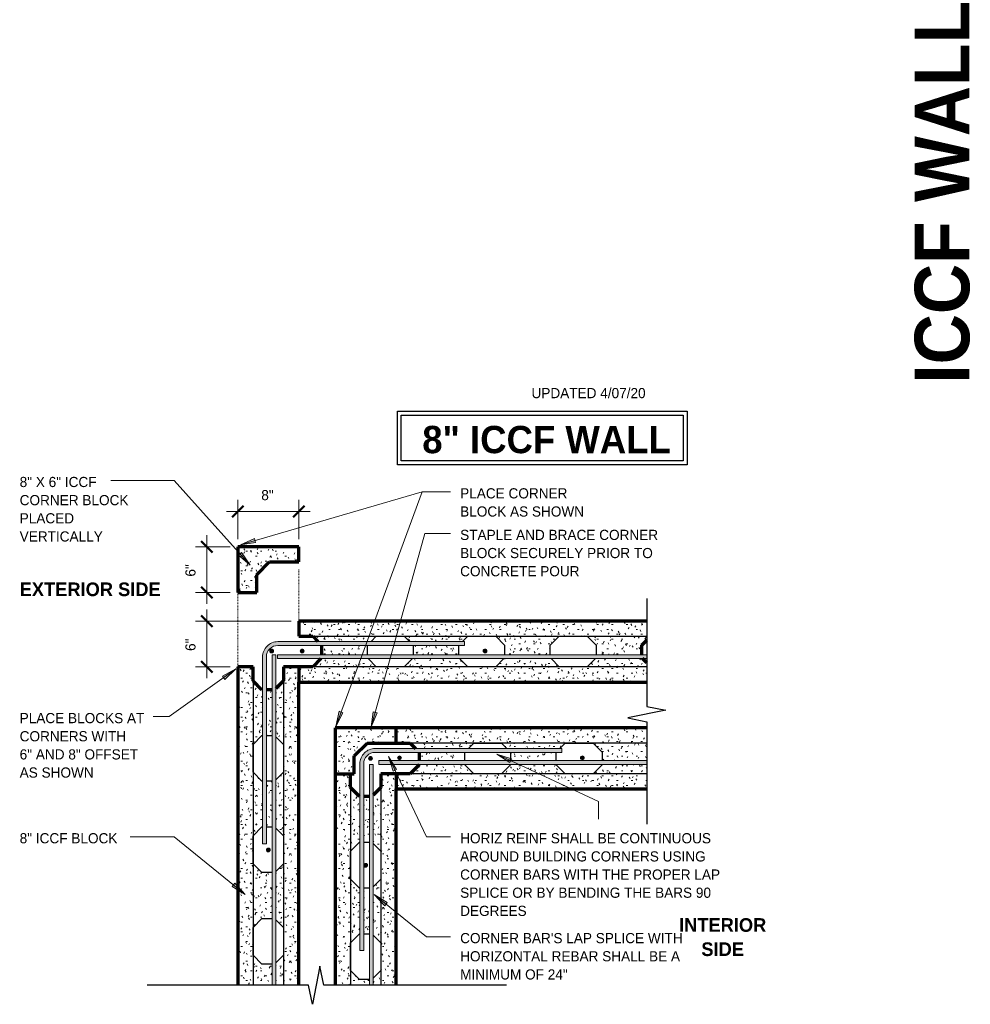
# Model space of a CAD drawing. Header units: inches. Extents: x 0 to 1352, y -35 to 287.
# Tile 10 of 13: x 996 to 1120, y 10 to 139. Entities that reach past the tile are written whole.
import ezdxf

# ---------------------------------------------------------------- set-up
doc = ezdxf.new("R2010")
doc.units = ezdxf.units.IN
doc.header["$MEASUREMENT"] = 0
doc.linetypes.add('Hidden 1_16_', pattern=[0.09375, 0.0625, -0.03125])
doc.layers.add('A-ANNO-DIMS', color=1, linetype='Continuous')
for name, color, linetype, lineweight in [('A-ANNO-DIMS-16', 1, 'Continuous', 9), ('A-ANNO-TEXT', 2, 'Continuous', 9), ('A-DETL', 5, 'Hidden 1_16_', 9), ('A-DETL-GENF', 3, 'Continuous', 9), ('A-DETL-HLIN', 3, 'Continuous', 70), ('A-DETL-MLIN', 3, 'Continuous', 30)]:
    doc.layers.add(name, color=color, linetype=linetype, lineweight=lineweight)
doc.dimstyles.new('Linear_-_3_32__SBT', dxfattribs={"dimscale": 12, "dimtxt": 0.125, "dimasz": 0.18, "dimexe": 0.125, "dimexo": 0.005208, "dimgap": 0.083333, "dimtad": 1, "dimtoh": 1, "dimdec": 0, "dimzin": 3, "dimdsep": 46, "dimlunit": 4, "dimtxsty": 'Standard', "dimtsz": 0.088388, "dimcen": 0.09, "dimdle": 0.125, "dimazin": 1, "dimtfac": 1, "dimtdec": 0, "dimtmove": 0, "dimatfit": 3, "dimfxl": 0, "dimtvp": 1, "dimtolj": 1, "dimtzin": 0, "dimarcsym": 0})
pattern_1 = [(0, (873.02, 0), (2.56, 0.64), [0.211, -1.709, 0.211, -1.709, -10.24]), (0, (873.02, 0), (2.56, 0.64), [-3.84, 0.211, -3.629, 0.211, -1.709, -4.48]), (0, (873.02, 0), (2.56, 0.64), [-9.6, 0.211, -1.069, 0.211, -2.989]), (120, (873.98, 0.32), (-1.8342563, 1.897025), [0.211, -1.709, 0.211, -1.709, -10.24]), (120, (873.98, 0.32), (-1.8342563, 1.897025), [-3.84, 0.211, -3.629, 0.211, -1.709, -4.48]), (120, (873.98, 0.32), (-1.8342563, 1.897025), [-9.6, 0.211, -1.069, 0.211, -2.989]), (240, (874.3, 1.6), (-0.7257437, -2.537025), [0.211, -1.709, 0.211, -1.709, -10.24]), (240, (874.3, 1.6), (-0.7257437, -2.537025), [-3.84, 0.211, -3.629, 0.211, -1.709, -4.48]), (240, (874.3, 1.6), (-0.7257437, -2.537025), [-9.6, 0.211, -1.069, 0.211, -2.989])]

# ---------------------------------------------------------------- blocks, each defined once
blk = doc.blocks.new('Reinf Bar Bend _NSTRUCTION0')
at = {"layer": 'A-DETL-GENF'}
h = blk.add_hatch(color=256, dxfattribs=at)
edge = h.paths.add_edge_path(flags=0)
edge.add_line((-1.5, 0.5), (-26, 0.5))
edge.add_line((-26, 0.5), (-26, 0))
edge.add_line((-26, 0), (-1.5, 0))
edge.add_spline(control_points=[(-1.5, 0), (-1.37, 0), (-1.17, -0.03), (-0.92, -0.11), (-0.75, -0.2), (-0.59, -0.31), (-0.44, -0.44), (-0.31, -0.59), (-0.2, -0.75), (-0.11, -0.92), (-0.03, -1.17), (0, -1.37), (0, -1.5)], knot_values=[0, 0, 0, 0, 0.404156, 0.595405, 0.783325, 0.976031, 1.175391, 1.374751, 1.567457, 1.755378, 1.946626, 2.350782, 2.350782, 2.350782, 2.350782], degree=3, periodic=0)
edge.add_line((0, -1.5), (0, -26))
edge.add_line((0, -26), (0.5, -26))
edge.add_line((0.5, -26), (0.5, -1.5))
edge.add_spline(control_points=[(0.5, -1.5), (0.5, -1.37), (0.48, -1.17), (0.42, -0.91), (0.35, -0.73), (0.27, -0.56), (0.16, -0.39), (0.05, -0.23), (-0.08, -0.08), (-0.23, 0.05), (-0.39, 0.16), (-0.56, 0.27), (-0.73, 0.35), (-0.91, 0.42), (-1.17, 0.48), (-1.37, 0.5), (-1.5, 0.5)], knot_values=[0, 0, 0, 0, 0.399354, 0.592814, 0.784392, 0.978725, 1.17682, 1.374914, 1.569247, 1.76358, 1.961675, 2.15977, 2.354103, 2.545681, 2.73914, 3.138495, 3.138495, 3.138495, 3.138495], degree=3, periodic=0)
for p, q in [((-1.5, 0.5), (-26, 0.5)), ((-26, 0.5), (-26, 0)), ((-26, 0), (-1.5, 0)), ((0, -1.5), (0, -26)), ((0.5, -26), (0.5, -1.5)), ((0, -26), (0.5, -26))]:
    blk.add_line(p, q, dxfattribs=at)
for radius, start in [(2, 0), (1.5, 360)]:
    blk.add_arc((-1.5, -1.5), radius, start, 90, dxfattribs=at)
blk = doc.blocks.new('Reinf Bar Eleva_NSTRUCTION0')
at = {"layer": 'A-DETL-GENF'}
blk.add_hatch(color=256, dxfattribs=at).paths.add_polyline_path([(52.29, 0), (52.29, 0.5), (3.83, 0.5), (3.83, 0)], flags=0)
for p, q in [((52.29, 0.5), (3.83, 0.5)), ((3.83, 0), (52.29, 0)), ((52.29, 0), (52.29, 0.5))]:
    blk.add_line(p, q, dxfattribs=at)
blk = doc.blocks.new('Reinf Bar Eleva_NSTRUCTION1')
at = {"layer": 'A-DETL-GENF'}
blk.add_hatch(color=256, dxfattribs=at).paths.add_polyline_path([(49.59, 0), (49.59, 0.5), (6.24, 0.5), (6.24, 0)], flags=0)
for p, q in [((49.59, 0.5), (6.24, 0.5)), ((6.24, 0), (49.59, 0)), ((49.59, 0), (49.59, 0.5))]:
    blk.add_line(p, q, dxfattribs=at)
blk = doc.blocks.new('Reinf Bar Bend _NSTRUCTION1')
at = {"layer": 'A-DETL-GENF'}
h = blk.add_hatch(color=256, dxfattribs=at)
edge = h.paths.add_edge_path(flags=0)
edge.add_line((-1.5, 0.5), (-26, 0.5))
edge.add_line((-26, 0.5), (-26, 0))
edge.add_line((-26, 0), (-1.5, 0))
edge.add_spline(control_points=[(-1.5, 0), (-1.37, 0), (-1.17, -0.03), (-0.92, -0.11), (-0.75, -0.2), (-0.59, -0.31), (-0.44, -0.44), (-0.31, -0.59), (-0.2, -0.75), (-0.11, -0.92), (-0.03, -1.17), (0, -1.37), (0, -1.5)], knot_values=[0, 0, 0, 0, 0.404156, 0.595405, 0.783325, 0.976031, 1.175391, 1.374751, 1.567457, 1.755378, 1.946626, 2.350782, 2.350782, 2.350782, 2.350782], degree=3, periodic=0)
edge.add_line((0, -1.5), (0, -26))
edge.add_line((0, -26), (0.5, -26))
edge.add_line((0.5, -26), (0.5, -1.5))
edge.add_spline(control_points=[(0.5, -1.5), (0.5, -1.37), (0.48, -1.17), (0.42, -0.91), (0.35, -0.73), (0.27, -0.56), (0.16, -0.39), (0.05, -0.23), (-0.08, -0.08), (-0.23, 0.05), (-0.39, 0.16), (-0.56, 0.27), (-0.73, 0.35), (-0.91, 0.42), (-1.17, 0.48), (-1.37, 0.5), (-1.5, 0.5)], knot_values=[0, 0, 0, 0, 0.399354, 0.592814, 0.784392, 0.978725, 1.17682, 1.374914, 1.569247, 1.76358, 1.961675, 2.15977, 2.354103, 2.545681, 2.73914, 3.138495, 3.138495, 3.138495, 3.138495], degree=3, periodic=0)
for p, q in [((-1.5, 0.5), (-26, 0.5)), ((-26, 0.5), (-26, 0)), ((-26, 0), (-1.5, 0)), ((0, -1.5), (0, -26)), ((0.5, -26), (0.5, -1.5)), ((0, -26), (0.5, -26))]:
    blk.add_line(p, q, dxfattribs=at)
for radius, start in [(2, 0), (1.5, 360)]:
    blk.add_arc((-1.5, -1.5), radius, start, 90, dxfattribs=at)
blk = doc.blocks.new('Reinf Bar Eleva_NSTRUCTION2')
at = {"layer": 'A-DETL-GENF'}
blk.add_hatch(color=256, dxfattribs=at).paths.add_polyline_path([(52.29, 0), (52.29, 0.5), (17.11, 0.5), (17.11, 0)], flags=0)
for p, q in [((52.29, 0.5), (17.11, 0.5)), ((17.11, 0), (52.29, 0)), ((52.29, 0), (52.29, 0.5))]:
    blk.add_line(p, q, dxfattribs=at)
blk = doc.blocks.new('Reinf Bar Eleva_NSTRUCTION3')
at = {"layer": 'A-DETL-GENF'}
blk.add_hatch(color=256, dxfattribs=at).paths.add_polyline_path([(49.59, 0), (49.59, 0.5), (20.63, 0.5), (20.63, 0)], flags=0)
for p, q in [((49.59, 0.5), (20.63, 0.5)), ((20.63, 0), (49.59, 0)), ((49.59, 0), (49.59, 0.5))]:
    blk.add_line(p, q, dxfattribs=at)
blk = doc.blocks.new('Break Line1 - B_NSTRUCTION0')
at = {"layer": 'A-DETL-GENF', "lineweight": 30}
for p, q in [((-1, 0), (-0.5, 2.5)), ((-0.5, 2.5), (0.5, -2.5)), ((-15.17, 0), (-1, 0)), ((0.5, -2.5), (1, 0)), ((1, 0), (14.44, 0))]:
    blk.add_line(p, q, dxfattribs=at)
blk = doc.blocks.new('Break Line2 - B_NSTRUCTION0')
at = {"layer": 'A-DETL-GENF', "lineweight": 30}
for p, q in [((0.5, 2.5), (-0.5, -2.5)), ((1, 0), (0.5, 2.5)), ((-1, 0), (-22.19, 0)), ((-0.5, -2.5), (-1, 0)), ((24.99, 0), (1, 0))]:
    blk.add_line(p, q, dxfattribs=at)
blk = doc.blocks.new('Reinf Bar Secti_NSTRUCTION0')
at = {"layer": 'A-DETL-GENF'}
h = blk.add_hatch(color=256, dxfattribs=at)
edge = h.paths.add_edge_path(flags=0)
edge.add_arc((0, 0), 0.25, 180, 360)
edge.add_arc((0, 0), 0.25, 0, 180)
for start, end in [(0, 180), (180, 0)]:
    blk.add_arc((0, 0), 0.25, start, end, dxfattribs=at)
blk = doc.blocks.new('DIMBLOCK1-ICCF _NSTRUCTION0')
at = {"layer": 'A-ANNO-DIMS-16'}
for p, q in [((1024.3, 71.36), (1024.3, 76.49)), ((1032.3, 71.36), (1032.3, 76.49)), ((1022.8, 74.99), (1033.8, 74.99)), ((1024.3, 74.99), (1024.3, 71.36)), ((1032.3, 74.99), (1032.3, 71.36))]:
    blk.add_line(p, q, dxfattribs=at)
at = {"layer": 'A-ANNO-DIMS-16', "lineweight": 50}
for p, q in [((1024.3, 74.99), (1023.55, 74.24)), ((1024.3, 74.99), (1025.05, 75.74)), ((1032.3, 74.99), (1031.55, 74.24)), ((1032.3, 74.99), (1033.05, 75.74))]:
    blk.add_line(p, q, dxfattribs=at)
at = {"layer": 'A-ANNO-DIMS-16', "color": 0, "insert": (1027.38, 77.8), "char_height": 1.3341, "width": 2.2, "attachment_point": 1, "line_spacing_factor": 1.070803}
blk.add_mtext('\\fStylus BT|b0|i0|c0|p34|;8"', dxfattribs=at)
blk = doc.blocks.new('DIMBLOCK2-ICCF _NSTRUCTION0')
at = {"layer": 'A-ANNO-DIMS-16'}
for p, q in [((1020.23, 62.11), (1020.23, 53.11)), ((1031.3, 60.61), (1018.73, 60.61)), ((1020.23, 60.61), (1031.3, 60.61)), ((1023.3, 54.61), (1018.73, 54.61)), ((1020.23, 54.61), (1023.3, 54.61))]:
    blk.add_line(p, q, dxfattribs=at)
at = {"layer": 'A-ANNO-DIMS-16', "lineweight": 50}
for p, q in [((1020.23, 60.61), (1019.48, 61.36)), ((1020.23, 60.61), (1020.98, 59.86)), ((1020.23, 54.61), (1019.48, 55.36)), ((1020.23, 54.61), (1020.98, 53.86))]:
    blk.add_line(p, q, dxfattribs=at)
at = {"layer": 'A-ANNO-DIMS-16', "color": 0, "insert": (1017.42, 56.69), "char_height": 1.3341, "width": 2.2, "attachment_point": 1, "rotation": 90, "line_spacing_factor": 1.070803}
blk.add_mtext('\\fStylus BT|b0|i0|c0|p34|;6"', dxfattribs=at)
blk = doc.blocks.new('DIMBLOCK3-ICCF _NSTRUCTION0')
at = {"layer": 'A-ANNO-DIMS-16', "lineweight": 50}
for p, q in [((1020.23, 70.36), (1019.48, 71.11)), ((1020.23, 70.36), (1020.98, 69.61)), ((1020.23, 64.36), (1019.48, 65.11)), ((1020.23, 64.36), (1020.98, 63.61))]:
    blk.add_line(p, q, dxfattribs=at)
at = {"layer": 'A-ANNO-DIMS-16'}
for p, q in [((1020.23, 71.86), (1020.23, 62.86)), ((1023.3, 70.36), (1018.73, 70.36)), ((1020.23, 70.36), (1023.3, 70.36)), ((1023.3, 64.36), (1018.73, 64.36)), ((1020.23, 64.36), (1023.3, 64.36))]:
    blk.add_line(p, q, dxfattribs=at)
at = {"layer": 'A-ANNO-DIMS-16', "color": 0, "insert": (1017.42, 66.44), "char_height": 1.3341, "width": 2.2, "attachment_point": 1, "rotation": 90, "line_spacing_factor": 1.070803}
blk.add_mtext('\\fStylus BT|b0|i0|c0|p34|;6"', dxfattribs=at)

msp = doc.modelspace()

# ---------------------------------------------------------------- hatches: boundary and pattern name
at = {"layer": 'A-ANNO-TEXT'}
for points in [[(1026.64, 70.93), (1026.5, 71.43), (1024.65, 70.62)], [(1024.8, 69.62), (1024.41, 69.27), (1025.94, 67.96)], [(1022.28, 53.38), (1022.59, 52.95), (1024.06, 54.33)], [(1038.1, 48.59), (1037.61, 48.77), (1037.17, 46.8)], [(1042.58, 48.58), (1042.07, 48.72), (1041.79, 46.72)], [(1044.67, 40.93), (1045.14, 41.16), (1044.05, 42.85)], [(1060, 42.07), (1060.22, 42.55), (1058.3, 43.16)], [(1023.89, 26.22), (1023.55, 25.81), (1025.27, 24.76)], [(1043.58, 23.27), (1043.91, 23.68), (1042.18, 24.73)]]:
    msp.add_hatch(color=7, dxfattribs=at).paths.add_polyline_path(points, flags=0)
at = {"layer": 'A-DETL-GENF'}
h = msp.add_hatch(dxfattribs=at)
h.set_pattern_fill('FP8_20', style=0, pattern_type=2)
h.set_pattern_definition(pattern_1)
h.paths.add_polyline_path([(1024.3, 70.36), (1024.3, 64.36), (1026.8, 64.36), (1026.8, 66.68), (1028.47, 68.36), (1032.3, 68.36), (1032.3, 70.36)], flags=0)
h = msp.add_hatch(dxfattribs=at)
h.set_pattern_fill('FP8_20', style=0, pattern_type=2)
h.set_pattern_definition(pattern_1)
h.paths.add_polyline_path([(1032.3, 60.61), (1032.3, 58.61), (1034.13, 58.61), (1034.82, 57.91), (1041.78, 57.91), (1042.47, 58.61), (1046.13, 58.61), (1046.82, 57.91), (1053.78, 57.91), (1054.47, 58.61), (1058.13, 58.61), (1059.3, 57.43), (1059.3, 56.19), (1065.3, 56.19), (1065.3, 57.43), (1066.47, 58.61), (1070.13, 58.61), (1071.3, 57.43), (1071.3, 56.19), (1077.3, 56.19), (1077.3, 57.43), (1077.97, 58.1), (1077.97, 60.61)], flags=0)
h = msp.add_hatch(dxfattribs=at)
h.set_pattern_fill('FP8_20', style=0, pattern_type=2)
h.set_pattern_definition(pattern_1)
h.paths.add_polyline_path([(1041.3, 57.41), (1035.3, 57.41), (1035.3, 56.19), (1041.3, 56.19)], flags=0)
h = msp.add_hatch(dxfattribs=at)
h.set_pattern_fill('FP8_20', style=0, pattern_type=2)
h.set_pattern_definition(pattern_1)
h.paths.add_polyline_path([(1053.3, 57.41), (1047.3, 57.41), (1047.3, 56.19), (1053.3, 56.19)], flags=0)
h = msp.add_hatch(dxfattribs=at)
h.set_pattern_fill('FP8_20', style=0, pattern_type=2)
h.set_pattern_definition(pattern_1)
h.paths.add_polyline_path([(1034.13, 54.61), (1032.3, 54.61), (1032.3, 52.61), (1077.97, 52.61), (1077.97, 55.11), (1077.39, 55.69), (1071.21, 55.69), (1070.13, 54.61), (1066.47, 54.61), (1065.39, 55.69), (1059.21, 55.69), (1058.13, 54.61), (1054.47, 54.61), (1053.39, 55.69), (1047.21, 55.69), (1046.13, 54.61), (1042.47, 54.61), (1041.39, 55.69), (1035.21, 55.69)], flags=0)
h = msp.add_hatch(dxfattribs=at)
h.set_pattern_fill('FP8_20', style=0, pattern_type=2)
h.set_pattern_definition(pattern_1)
h.paths.add_polyline_path([(1027.47, 51.61), (1026.3, 52.78), (1026.3, 54.61), (1024.3, 54.61), (1024.3, 12.84), (1028.8, 12.84), (1028.8, 15.61), (1027.47, 15.61), (1026.3, 16.78), (1026.3, 20.43), (1027.47, 21.61), (1028.8, 21.61), (1028.8, 27.61), (1027.47, 27.61), (1026.3, 28.78), (1026.3, 32.43), (1027.47, 33.61), (1027.55, 33.61), (1027.55, 39.61), (1027.47, 39.61), (1026.3, 40.78), (1026.3, 44.43), (1027.47, 45.61), (1027.55, 45.61), (1027.55, 51.61)], flags=0)
h = msp.add_hatch(dxfattribs=at)
h.set_pattern_fill('FP8_20', style=0, pattern_type=2)
h.set_pattern_definition(pattern_1)
h.paths.add_polyline_path([(1032.3, 54.61), (1030.3, 54.61), (1030.3, 52.78), (1029.3, 51.77), (1029.3, 45.44), (1030.3, 44.43), (1030.3, 40.78), (1029.3, 39.77), (1029.3, 33.44), (1030.3, 32.43), (1030.3, 28.78), (1029.3, 27.77), (1029.3, 21.44), (1030.3, 20.43), (1030.3, 16.78), (1029.3, 15.77), (1029.3, 12.84), (1032.3, 12.84)], flags=0)
h = msp.add_hatch(dxfattribs=at)
h.set_pattern_fill('FP8_20', style=0, pattern_type=2)
h.set_pattern_definition(pattern_1)
h.paths.add_polyline_path([(1028.05, 51.61), (1028.05, 45.61), (1028.8, 45.61), (1028.8, 51.61)], flags=0)
h = msp.add_hatch(dxfattribs=at)
h.set_pattern_fill('FP8_20', style=0, pattern_type=2)
h.set_pattern_definition(pattern_1)
h.paths.add_polyline_path([(1037.08, 46.59), (1037.08, 40.59), (1039.58, 40.59), (1039.58, 42.92), (1041.25, 44.59), (1045.08, 44.59), (1045.08, 46.59)], flags=0)
h = msp.add_hatch(dxfattribs=at)
h.set_pattern_fill('FP8_20', style=0, pattern_type=2)
h.set_pattern_definition(pattern_1)
h.paths.add_polyline_path([(1045.08, 46.59), (1045.08, 44.59), (1046.91, 44.59), (1047.6, 43.89), (1054.56, 43.89), (1055.25, 44.59), (1058.91, 44.59), (1059.6, 43.89), (1066.56, 43.89), (1067.25, 44.59), (1070.91, 44.59), (1072.08, 43.42), (1072.08, 42.3), (1077.97, 42.3), (1077.97, 46.59)], flags=0)
h = msp.add_hatch(dxfattribs=at)
h.set_pattern_fill('FP8_20', style=0, pattern_type=2)
h.set_pattern_definition(pattern_1)
h.paths.add_polyline_path([(1054.08, 43.39), (1048.08, 43.39), (1048.08, 42.3), (1054.08, 42.3)], flags=0)
h = msp.add_hatch(dxfattribs=at)
h.set_pattern_fill('FP8_20', style=0, pattern_type=2)
h.set_pattern_definition(pattern_1)
h.paths.add_polyline_path([(1066.08, 43.39), (1060.08, 43.39), (1060.08, 42.3), (1066.08, 42.3)], flags=0)
h = msp.add_hatch(dxfattribs=at)
h.set_pattern_fill('FP8_20', style=0, pattern_type=2)
h.set_pattern_definition(pattern_1)
h.paths.add_polyline_path([(1048.08, 41.76), (1046.91, 40.59), (1045.08, 40.59), (1045.08, 38.59), (1077.97, 38.59), (1077.97, 41.8), (1072.08, 41.8), (1072.08, 41.76), (1070.91, 40.59), (1067.25, 40.59), (1066.08, 41.76), (1066.08, 41.8), (1060.08, 41.8), (1060.08, 41.76), (1058.91, 40.59), (1055.25, 40.59), (1054.08, 41.76), (1054.08, 41.8), (1048.08, 41.8)], flags=0)
h = msp.add_hatch(dxfattribs=at)
h.set_pattern_fill('FP8_20', style=0, pattern_type=2)
h.set_pattern_definition(pattern_1)
h.paths.add_polyline_path([(1040.25, 37.59), (1039.08, 38.76), (1039.08, 40.59), (1037.08, 40.59), (1037.08, 12.84), (1041.57, 12.84), (1041.57, 13.59), (1040.25, 13.59), (1039.08, 14.76), (1039.08, 18.42), (1040.25, 19.59), (1040.32, 19.59), (1040.32, 25.59), (1040.25, 25.59), (1039.08, 26.76), (1039.08, 30.42), (1040.25, 31.59), (1040.32, 31.59), (1040.32, 37.59)], flags=0)
h = msp.add_hatch(dxfattribs=at)
h.set_pattern_fill('FP8_20', style=0, pattern_type=2)
h.set_pattern_definition(pattern_1)
h.paths.add_polyline_path([(1045.08, 40.59), (1043.08, 40.59), (1043.08, 38.76), (1042.07, 37.76), (1042.07, 31.42), (1043.08, 30.42), (1043.08, 26.76), (1042.07, 25.76), (1042.07, 19.42), (1043.08, 18.42), (1043.08, 14.76), (1042.07, 13.76), (1042.07, 12.84), (1045.08, 12.84)], flags=0)
h = msp.add_hatch(dxfattribs=at)
h.set_pattern_fill('FP8_20', style=0, pattern_type=2)
h.set_pattern_definition(pattern_1)
h.paths.add_polyline_path([(1028.05, 39.61), (1028.05, 33.61), (1028.8, 33.61), (1028.8, 39.61)], flags=0)
h = msp.add_hatch(dxfattribs=at)
h.set_pattern_fill('FP8_20', style=0, pattern_type=2)
h.set_pattern_definition(pattern_1)
h.paths.add_polyline_path([(1040.82, 37.59), (1040.82, 31.59), (1041.57, 31.59), (1041.57, 37.59)], flags=0)
h = msp.add_hatch(dxfattribs=at)
h.set_pattern_fill('FP8_20', style=0, pattern_type=2)
h.set_pattern_definition(pattern_1)
h.paths.add_polyline_path([(1040.82, 25.59), (1040.82, 19.59), (1041.57, 19.59), (1041.57, 25.59)], flags=0)

# ---------------------------------------------------------------- linework, layer by layer
at = {"layer": 'A-ANNO-TEXT', "color": 7}
for p, q in [((1012.41, 79.04), (1007.63, 79.04)), ((1015.96, 79.04), (1012.41, 79.04)), ((1025.94, 67.96), (1015.96, 79.04)), ((1024.65, 70.62), (1048.49, 77.55)), ((1037.17, 46.8), (1048.49, 77.55)), ((1048.49, 77.55), (1052.19, 77.55)), ((1048.49, 77.55), (1052.19, 77.55)), ((1026.5, 71.43), (1024.65, 70.62)), ((1026.64, 70.93), (1026.5, 71.43)), ((1041.79, 46.72), (1048.85, 72.1)), ((1048.85, 72.1), (1052.19, 72.1)), ((1024.65, 70.62), (1026.64, 70.93)), ((1024.8, 69.62), (1024.41, 69.27)), ((1024.41, 69.27), (1025.94, 67.96)), ((1025.94, 67.96), (1024.8, 69.62)), ((1024.06, 54.33), (1015.29, 48.07)), ((1024.06, 54.33), (1022.28, 53.38)), ((1022.59, 52.95), (1024.06, 54.33)), ((1022.28, 53.38), (1022.59, 52.95)), ((1014.17, 48.07), (1013.18, 48.07)), ((1015.29, 48.07), (1014.17, 48.07)), ((1037.61, 48.77), (1037.17, 46.8)), ((1037.17, 46.8), (1038.1, 48.59)), ((1038.1, 48.59), (1037.61, 48.77)), ((1042.07, 48.72), (1041.79, 46.72)), ((1041.79, 46.72), (1042.58, 48.58)), ((1042.58, 48.58), (1042.07, 48.72)), ((1045.14, 41.16), (1044.05, 42.85)), ((1044.05, 42.85), (1044.67, 40.93)), ((1044.05, 42.85), (1049.07, 32.31)), ((1060.22, 42.55), (1058.3, 43.16)), ((1058.3, 43.16), (1060, 42.07)), ((1058.3, 43.16), (1071.62, 36.92)), ((1060, 42.07), (1060.22, 42.55)), ((1044.67, 40.93), (1045.14, 41.16)), ((1071.62, 36.92), (1071.62, 34.64)), ((1012.41, 32.31), (1010.19, 32.31)), ((1015.96, 32.31), (1012.41, 32.31)), ((1025.27, 24.76), (1015.96, 32.31)), ((1049.07, 32.31), (1052.19, 32.31)), ((1023.89, 26.22), (1023.55, 25.81)), ((1025.27, 24.76), (1023.89, 26.22)), ((1023.55, 25.81), (1025.27, 24.76)), ((1043.91, 23.68), (1042.18, 24.73)), ((1042.18, 24.73), (1043.58, 23.27)), ((1042.18, 24.73), (1049.07, 19.21)), ((1043.58, 23.27), (1043.91, 23.68)), ((1049.07, 19.21), (1052.19, 19.21))]:
    msp.add_line(p, q, dxfattribs=at)
at = {"layer": 'A-DETL', "linetype": 'Continuous', "lineweight": 30}
for p, q in [((1045.24, 88.12), (1083.24, 88.12)), ((1045.24, 81.12), (1045.24, 88.12)), ((1083.24, 88.12), (1083.24, 81.12)), ((1045.74, 87.62), (1082.74, 87.62)), ((1045.74, 81.62), (1045.74, 87.62)), ((1082.74, 87.62), (1082.74, 81.62)), ((1082.74, 81.62), (1045.74, 81.62)), ((1083.24, 81.12), (1045.24, 81.12)), ((1041.78, 57.91), (1042.47, 58.61)), ((1042.47, 58.61), (1046.13, 58.61)), ((1046.13, 58.61), (1046.82, 57.91)), ((1053.78, 57.91), (1054.47, 58.61)), ((1054.47, 58.61), (1058.13, 58.61)), ((1058.13, 58.61), (1059.3, 57.43)), ((1065.3, 57.43), (1066.47, 58.61)), ((1066.47, 58.61), (1070.13, 58.61)), ((1070.13, 58.61), (1071.3, 57.43)), ((1041.3, 56.19), (1041.3, 57.41)), ((1047.3, 57.41), (1047.3, 56.19)), ((1053.3, 56.19), (1053.3, 57.41)), ((1059.3, 57.43), (1059.3, 56.19)), ((1065.3, 56.19), (1065.3, 57.43)), ((1071.3, 57.43), (1071.3, 56.19)), ((1042.47, 54.61), (1041.39, 55.69)), ((1047.21, 55.69), (1046.13, 54.61)), ((1054.47, 54.61), (1053.39, 55.69)), ((1059.21, 55.69), (1058.13, 54.61)), ((1066.47, 54.61), (1065.39, 55.69)), ((1071.21, 55.69), (1070.13, 54.61)), ((1046.13, 54.61), (1042.47, 54.61)), ((1058.13, 54.61), (1054.47, 54.61)), ((1070.13, 54.61), (1066.47, 54.61)), ((1026.3, 44.43), (1027.47, 45.61)), ((1027.47, 45.61), (1027.55, 45.61)), ((1028.05, 45.61), (1028.8, 45.61)), ((1029.3, 45.44), (1030.3, 44.43)), ((1026.3, 40.78), (1026.3, 44.43)), ((1030.3, 44.43), (1030.3, 40.78)), ((1054.56, 43.89), (1055.25, 44.59)), ((1055.25, 44.59), (1058.91, 44.59)), ((1058.91, 44.59), (1059.6, 43.89)), ((1066.56, 43.89), (1067.25, 44.59)), ((1067.25, 44.59), (1070.91, 44.59)), ((1070.91, 44.59), (1072.08, 43.42)), ((1054.08, 42.3), (1054.08, 43.39)), ((1060.08, 43.39), (1060.08, 42.3)), ((1066.08, 42.3), (1066.08, 43.39)), ((1072.08, 43.42), (1072.08, 42.3)), ((1054.08, 41.76), (1054.08, 41.8)), ((1055.25, 40.59), (1054.08, 41.76)), ((1060.08, 41.76), (1058.91, 40.59)), ((1060.08, 41.8), (1060.08, 41.76)), ((1066.08, 41.76), (1066.08, 41.8)), ((1067.25, 40.59), (1066.08, 41.76)), ((1072.08, 41.76), (1070.91, 40.59)), ((1072.08, 41.8), (1072.08, 41.76)), ((1027.47, 39.61), (1026.3, 40.78)), ((1030.3, 40.78), (1029.3, 39.77)), ((1058.91, 40.59), (1055.25, 40.59)), ((1070.91, 40.59), (1067.25, 40.59)), ((1027.55, 39.61), (1027.47, 39.61)), ((1028.8, 39.61), (1028.05, 39.61)), ((1026.3, 32.43), (1027.47, 33.61)), ((1027.47, 33.61), (1027.55, 33.61)), ((1028.05, 33.61), (1028.8, 33.61)), ((1026.3, 28.78), (1026.3, 32.43)), ((1029.3, 33.44), (1030.3, 32.43)), ((1030.3, 32.43), (1030.3, 28.78)), ((1039.08, 30.42), (1040.25, 31.59)), ((1040.25, 31.59), (1040.32, 31.59)), ((1040.82, 31.59), (1041.57, 31.59)), ((1042.07, 31.42), (1043.08, 30.42)), ((1039.08, 26.76), (1039.08, 30.42)), ((1043.08, 30.42), (1043.08, 26.76)), ((1027.47, 27.61), (1026.3, 28.78)), ((1030.3, 28.78), (1029.3, 27.77)), ((1028.8, 27.61), (1027.47, 27.61)), ((1040.25, 25.59), (1039.08, 26.76)), ((1043.08, 26.76), (1042.07, 25.76)), ((1040.32, 25.59), (1040.25, 25.59)), ((1041.57, 25.59), (1040.82, 25.59)), ((1026.3, 20.43), (1027.47, 21.61)), ((1027.47, 21.61), (1028.8, 21.61)), ((1029.3, 21.44), (1030.3, 20.43)), ((1026.3, 16.78), (1026.3, 20.43)), ((1030.3, 20.43), (1030.3, 16.78)), ((1039.08, 18.42), (1040.25, 19.59)), ((1040.25, 19.59), (1040.32, 19.59)), ((1040.82, 19.59), (1041.57, 19.59)), ((1042.07, 19.42), (1043.08, 18.42)), ((1039.08, 14.76), (1039.08, 18.42)), ((1043.08, 18.42), (1043.08, 14.76)), ((1027.47, 15.61), (1026.3, 16.78)), ((1028.8, 15.61), (1027.47, 15.61)), ((1030.3, 16.78), (1029.3, 15.77)), ((1040.25, 13.59), (1039.08, 14.76)), ((1043.08, 14.76), (1042.07, 13.76)), ((1041.57, 13.59), (1040.25, 13.59))]:
    msp.add_line(p, q, dxfattribs=at)
at = {"layer": 'A-DETL', "linetype": 'Continuous', "lineweight": 70}
for p, q in [((1026.8, 66.68), (1028.47, 68.36)), ((1028.47, 68.36), (1032.3, 68.36)), ((1026.8, 64.36), (1026.8, 66.68)), ((1032.3, 58.61), (1034.13, 58.61)), ((1034.13, 58.61), (1034.82, 57.91)), ((1035.3, 57.41), (1035.3, 56.19)), ((1077.3, 57.43), (1077.97, 58.1)), ((1077.3, 56.19), (1077.3, 57.43)), ((1035.21, 55.69), (1034.13, 54.61)), ((1077.97, 55.11), (1077.39, 55.69)), ((1026.3, 52.78), (1026.3, 54.61)), ((1030.3, 54.61), (1030.3, 52.78)), ((1034.13, 54.61), (1032.3, 54.61)), ((1027.47, 51.61), (1026.3, 52.78)), ((1030.3, 52.78), (1029.3, 51.77)), ((1027.55, 51.61), (1027.47, 51.61)), ((1028.8, 51.61), (1028.05, 51.61)), ((1039.58, 42.92), (1041.25, 44.59)), ((1041.25, 44.59), (1045.08, 44.59)), ((1045.08, 44.59), (1046.91, 44.59)), ((1046.91, 44.59), (1047.6, 43.89)), ((1039.58, 40.59), (1039.58, 42.92)), ((1048.08, 43.39), (1048.08, 42.3)), ((1048.08, 41.76), (1046.91, 40.59)), ((1048.08, 41.8), (1048.08, 41.76)), ((1039.08, 38.76), (1039.08, 40.59)), ((1043.08, 40.59), (1043.08, 38.76)), ((1046.91, 40.59), (1045.08, 40.59)), ((1040.25, 37.59), (1039.08, 38.76)), ((1043.08, 38.76), (1042.07, 37.76)), ((1040.32, 37.59), (1040.25, 37.59)), ((1041.57, 37.59), (1040.82, 37.59))]:
    msp.add_line(p, q, dxfattribs=at)
at = {"layer": 'A-DETL'}
for p, q in [((1032.3, 67.36), (1032.3, 59.35)), ((1024.3, 64.35), (1024.3, 53.35))]:
    msp.add_line(p, q, dxfattribs=at)
at = {"layer": 'A-DETL-HLIN'}
for p, q in [((1024.3, 70.36), (1024.3, 64.36)), ((1032.3, 70.36), (1024.3, 70.36)), ((1032.3, 68.36), (1032.3, 70.36)), ((1024.3, 64.36), (1026.8, 64.36)), ((1032.3, 60.61), (1032.3, 58.61)), ((1077.97, 60.61), (1032.3, 60.61)), ((1026.3, 54.61), (1024.3, 54.61)), ((1024.3, 54.61), (1024.3, 12.84)), ((1032.3, 54.61), (1030.3, 54.61)), ((1032.3, 54.61), (1032.3, 52.61)), ((1032.3, 12.84), (1032.3, 52.61)), ((1032.3, 52.61), (1077.97, 52.61)), ((1037.08, 46.59), (1037.08, 40.59)), ((1045.08, 46.59), (1037.08, 46.59)), ((1077.97, 46.59), (1045.08, 46.59)), ((1045.08, 44.59), (1045.08, 46.59)), ((1037.08, 40.59), (1037.08, 12.84)), ((1037.08, 40.59), (1039.58, 40.59)), ((1045.08, 40.59), (1043.08, 40.59)), ((1045.08, 40.59), (1045.08, 38.59)), ((1045.08, 12.84), (1045.08, 38.59)), ((1045.08, 38.59), (1077.97, 38.59))]:
    msp.add_line(p, q, dxfattribs=at)
at = {"layer": 'A-DETL-MLIN'}
for p, q in [((1077.97, 58.6), (1032.3, 58.6)), ((1026.3, 54.61), (1026.3, 12.84)), ((1030.3, 54.61), (1030.3, 12.84)), ((1077.97, 54.61), (1032.3, 54.61)), ((1077.97, 44.59), (1045.08, 44.59)), ((1039.08, 40.59), (1039.08, 12.84)), ((1043.08, 40.59), (1043.08, 12.84)), ((1077.97, 40.59), (1045.08, 40.59))]:
    msp.add_line(p, q, dxfattribs=at)

# ---------------------------------------------------------------- block references
at = {"layer": 'A-DETL-GENF'}
for name, p, rotation in [('Break Line1 - B_NSTRUCTION0', (1077.97, 48.4), 270.0000000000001), ('Reinf Bar Bend _NSTRUCTION0', (1028.05, 57.41), 89.99999999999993), ('Reinf Bar Eleva_NSTRUCTION1', (1029.3, 6.6), 90.00000000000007), ('Reinf Bar Eleva_NSTRUCTION0', (1081.8, 56.19), 180), ('Reinf Bar Bend _NSTRUCTION1', (1040.82, 43.39), 89.99999999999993), ('Reinf Bar Eleva_NSTRUCTION3', (1042.07, -7.79), 90.00000000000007), ('Reinf Bar Eleva_NSTRUCTION2', (1095.08, 42.3), 180)]:
    msp.add_blockref(name, p, dxfattribs=dict(at, rotation=rotation))
for name, p in [('Reinf Bar Secti_NSTRUCTION0', (1028.74, 56.69)), ('Reinf Bar Secti_NSTRUCTION0', (1032.74, 56.69)), ('Reinf Bar Secti_NSTRUCTION0', (1056.74, 56.69)), ('Reinf Bar Secti_NSTRUCTION0', (1041.7, 42.61)), ('Reinf Bar Secti_NSTRUCTION0', (1045.51, 42.67)), ('Reinf Bar Secti_NSTRUCTION0', (1069.51, 42.67)), ('Reinf Bar Secti_NSTRUCTION0', (1028.3, 30.59)), ('Reinf Bar Secti_NSTRUCTION0', (1041.07, 28.58)), ('Break Line2 - B_NSTRUCTION0', (1034.58, 12.84))]:
    msp.add_blockref(name, p, dxfattribs=at)

# ---------------------------------------------------------------- texts
at = {"layer": 'A-ANNO-TEXT', "color": 253, "insert": (1113.11, 91.71), "char_height": 7.1651, "width": 59.904, "attachment_point": 1, "rotation": 90, "line_spacing_factor": 1.063354}
msp.add_mtext('\\fStylus BT|b1|i0|c0|p34|;ICCF WALL', dxfattribs=at)
at = {"layer": 'A-ANNO-TEXT', "color": 7}
for s, insert, char_height, width, attachment_point, line_spacing_factor in [('\\fStylus BT|b0|i0|c0|p34|;UPDATED 4/07/20', (1062.83, 91.18), 1.3341, 19.422, 1, 1.070803), ('\\fStylus BT|b1|i0|c0|p34|;8" ICCF WALL', (1048.5, 86.21), 3.5826, 37.968, 1, 1.063354), ('\\fStylus BT|b0|i0|c0|p34|;8" X 6" ICCF\\PCORNER BLOCK\\PPLACED\\PVERTICALLY', (995.68, 79.52), 1.3341, 16.902, 1, 1.070803), ('\\fStylus BT|b0|i0|c0|p34|;PLACE CORNER\\PBLOCK AS SHOWN', (1053.47, 78.03), 1.3341, 19.962, 1, 1.070803), ('\\fStylus BT|b0|i0|c0|p34|;STAPLE AND BRACE CORNER\\PBLOCK SECURELY PRIOR TO\\PCONCRETE POUR', (1053.47, 72.58), 1.3341, 30.564, 1, 1.070803), ('\\fStylus BT|b1|i0|c0|p34|;EXTERIOR SIDE', (995.68, 65.67), 1.7913, 21.336, 1, 1.063354), ('\\fStylus BT|b0|i0|c0|p34|;PLACE BLOCKS AT\\PCORNERS WITH\\P6" AND 8" OFFSET\\PAS SHOWN', (995.68, 48.55), 1.3341, 19.458, 1, 1.070803), ('\\fStylus BT|b0|i0|c0|p34|;8" ICCF BLOCK', (995.68, 32.79), 1.3341, 15.876, 1, 1.070803), ('\\fStylus BT|b0|i0|c0|p34|;HORIZ REINF SHALL BE CONTINUOUS\\PAROUND BUILDING CORNERS USING\\PCORNER BARS WITH THE PROPER LAP\\PSPLICE OR BY BENDING THE BARS 90\\PDEGREES', (1053.47, 32.79), 1.3341, 40.284, 1, 1.070803), ('\\fStylus BT|b1|i0|c0|p34|;INTERIOR\\PSIDE', (1087.91, 21.64), 1.7913, 13.128, 2, 1.063354), ('\\fStylus BT|b0|i0|c0|p34|;CORNER BAR\'S LAP SPLICE WITH\\PHORIZONTAL REBAR SHALL BE A\\PMINIMUM OF 24"', (1053.47, 19.69), 1.3341, 34.434, 1, 1.070803)]:
    msp.add_mtext(s, dxfattribs=dict(at, insert=insert, char_height=char_height, width=width, attachment_point=attachment_point, line_spacing_factor=line_spacing_factor))

# ---------------------------------------------------------------- dimensions: what is measured, and where the dimension line sits
at = {"layer": 'A-ANNO-DIMS', "lineweight": 9}
dim = msp.add_linear_dim(base=(1032.3, 74.99), p1=(1024.3, 70.36), p2=(1032.3, 70.36), dimstyle='Linear_-_3_32__SBT', dxfattribs=at)
dim.commit()
dim.dimension.update_dxf_attribs({"geometry": 'DIMBLOCK1-ICCF _NSTRUCTION0', "text_midpoint": (1028.3, 76.74)})
for base, p1, p2, picture, middle in [((1020.23, 64.36), (1024.3, 70.36), (1024.3, 64.36), 'DIMBLOCK3-ICCF _NSTRUCTION0', (1018.48, 67.36)), ((1020.23, 54.61), (1032.3, 60.61), (1024.3, 54.61), 'DIMBLOCK2-ICCF _NSTRUCTION0', (1018.48, 57.61))]:
    dim = msp.add_linear_dim(base=base, p1=p1, p2=p2, angle=90, dimstyle='Linear_-_3_32__SBT', dxfattribs=at)
    dim.commit()
    dim.dimension.update_dxf_attribs({"geometry": picture, "text_midpoint": middle})

doc.saveas('drawing.dxf')
